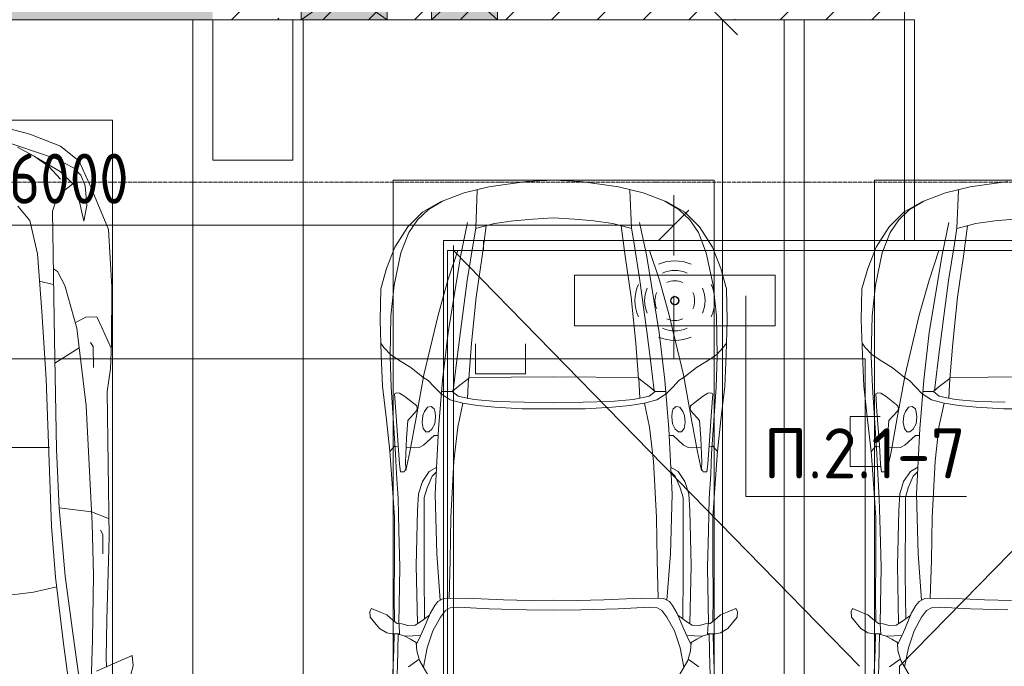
# Model space of a CAD drawing. Header units: millimetres. Extents: x -32229 to 170644, y -13689 to 125138.
# Tile 175 of 256: x 18272 to 23183, y 117837 to 121060. Entities that reach past the tile are written whole.
import ezdxf

# ---------------------------------------------------------------- set-up
doc = ezdxf.new("R2010")
doc.units = ezdxf.units.MM
doc.linetypes.add('ADSK_Линия сетки', pattern=[25, 20, -2.5, 0, -2.5])
for name, color, linetype, lineweight in [('A-ANNO-DIMS', 7, 'Continuous', 9), ('A-ANNO-DIMS-200', 7, 'Continuous', 9), ('A-ANNO-NOTE', 7, 'Continuous', 18), ('A-DETL-GENF', 7, 'Continuous', 18), ('A-DETL-THIN', 7, 'Continuous', 9), ('A-FLOR', 7, 'Continuous', 18), ('A-GENM', 7, 'Continuous', 18), ('A-GLAZ', 7, 'Continuous', 18), ('A-WALL', 7, 'Continuous', 18), ('A-WALL-PATT', 7, 'Continuous', 40), ('C-PRKG', 7, 'Continuous', 18), ('G-ANNO-TEXT', 7, 'Continuous', 9), ('S-COLS', 7, 'Continuous', 18), ('S-GRID', 7, 'Continuous', 9)]:
    doc.layers.add(name, color=color, linetype=linetype, lineweight=lineweight)
doc.layers.add('A-DETL', color=7, linetype='Continuous', lineweight=9, true_color=0x00a600)
doc.styles.add('GOST Common_6', font='GOST_Common.ttf', dxfattribs={"width": 0.9, "height": 250})
doc.styles.add('ISOCPEUR', font='isocpeur.ttf', dxfattribs={"height": 250})
doc.dimstyles.new('ГОСТ_2_5_мм2', dxfattribs={"dimscale": 304.8, "dimtxt": 251.428749, "dimasz": 0.492126, "dimexe": 0.492126, "dimexo": 0.656168, "dimgap": 0.098425, "dimtad": 1, "dimdec": 0, "dimdsep": 46, "dimtxsty": 'GOST Common_6', "dimblk1": 'OBLIQUE', "dimblk2": 'OBLIQUE', "dimsah": 1, "dimcen": 0.09, "dimazin": 2, "dimtfac": 1, "dimtdec": 4, "dimtix": 1, "dimtmove": 0, "dimatfit": 3, "dimfxl": 1, "dimtvp": 1, "dimtolj": 1, "dimtzin": 0, "dimarcsym": 2})
pattern_1 = [(45, (0, 0), (-228.0985, 228.0985), []), (45, (228.1, 0), (-228.0985, 228.0985), [403.225, -80.645, 6.706, -73.939])]

# ---------------------------------------------------------------- blocks, each defined once
blk = doc.blocks.new('АР_Машиноместо - 5300x2500_С-2205627--01 ЭО')
at = {"layer": 'A-DETL-GENF', "color": 253, "lineweight": 13, "true_color": 0xaaaaaa}
for p, q in [((597, -2231), (535, -1798.3)), ((595.8, -1824.8), (644.6, -2191.8)), ((505.9, -1996), (500, -2210.1)), ((309.5, -2036.1), (296.8, -2079.9)), ((301.4, -2130.5), (479.9, -2052.9)), ((296.8, -2079.9), (301.4, -2130.5)), ((432.3, -2119.9), (430.7, -2073.9)), ((428.2, -2308.5), (432.3, -2119.9)), ((644.6, -2191.8), (684.2, -2522.3)), ((500, -2210.1), (495.7, -2532.3)), ((636.6, -2526.5), (597, -2231)), ((417.5, -2723), (428.2, -2308.5)), ((495.7, -2532.3), (501.4, -2789.7)), ((636.6, -2526.5), (665.8, -2867.4)), ((684.2, -2522.3), (704.9, -2775.5)), ((447.8, -2638.7), (447.8, -2733.7)), ((426.5, -3446.8), (417.5, -2723)), ((447.8, -2733.7), (459.7, -2756.2)), ((501.4, -2789.7), (530.9, -3374.8)), ((704.9, -2775.5), (731.2, -3507.6)), ((505.1, -2846.9), (420.9, -2813.3)), ((665.8, -2867.4), (505.1, -2846.9)), ((665.6, -2864.6), (678.7, -3159.5)), ((678.7, -3159.5), (689.3, -3705.5)), ((530.9, -3374.8), (578.7, -3762.9)), ((409.5, -3560), (426.5, -3446.8)), ((731.2, -3507.6), (752.2, -3845.6)), ((405.6, -3688.5), (409.5, -3560)), ((495.5, -3566.1), (496.8, -3671.6)), ((687.1, -3588.8), (566.5, -3663.9)), ((408.2, -3667), (453.1, -3766.3)), ((496.8, -3671.6), (510.1, -3691.5)), ((403.4, -3968), (405.6, -3688.5)), ((689.3, -3705.5), (699.7, -4345.5)), ((453.1, -3766.3), (478.4, -3819.3)), ((578.7, -3762.9), (638.7, -3975.4)), ((478.4, -3819.3), (532.5, -3818.1)), ((532.5, -3818.1), (585.5, -3790.5)), ((752.2, -3845.6), (774.4, -4132.9)), ((419.6, -4254.2), (403.4, -3968)), ((638.7, -3975.4), (675.2, -4045.5)), ((675.2, -4045.5), (694.6, -4057.6)), ((774.4, -4132.9), (812.5, -4298.9)), ((507.1, -4462.6), (419.6, -4254.2)), ((543.7, -4295.1), (528.4, -4374.7)), ((569.5, -4413.1), (543.7, -4295.1)), ((812.5, -4298.9), (872.7, -4370.2)), ((699.7, -4345.5), (679.6, -4406.3)), ((528.4, -4374.7), (536.4, -4471.4)), ((594.6, -4479.3), (569.5, -4413.1)), ((679.6, -4406.3), (645, -4445.5)), ((565.9, -4595.1), (507.1, -4462.6)), ((645, -4445.5), (597.3, -4481.4)), ((536.4, -4471.4), (557.5, -4525.7)), ((661.8, -4543.1), (594.6, -4479.3)), ((717.1, -4568.9), (659.6, -4505.3)), ((557.5, -4525.7), (590.7, -4560.1)), ((590.7, -4560.1), (680.7, -4606.5)), ((788.5, -4617.7), (661.8, -4543.1)), ((659.1, -4669.9), (565.9, -4595.1)), ((680.7, -4606.5), (967, -4703.6)), ((791.3, -4619.7), (717.1, -4568.9)), ((873.9, -4665.1), (791.3, -4619.7)), ((812.7, -4729.4), (659.1, -4669.9)), ((970.2, -4771.8), (812.7, -4729.4))]:
    blk.add_line(p, q, dxfattribs=at)
at = {"layer": 'A-DETL-GENF', "color": 254, "lineweight": 13, "true_color": 0xd4d4d4}
for p, q in [((677.9, -2473), (794.6, -2446)), ((794.6, -2446), (955.7, -2426.8)), ((715.1, -3168.3), (1250, -3167.3)), ((694.6, -3980.4), (765.1, -3996.8))]:
    blk.add_line(p, q, dxfattribs=at)
at = {"layer": 'C-PRKG', "color": 253, "lineweight": 13, "true_color": 0xaaaaaa}
for p, q in [((0, 0), (0, -5300)), ((400, -500), (400, -4800)), ((400, -4800), (2100, -4800))]:
    blk.add_line(p, q, dxfattribs=at)
blk = doc.blocks.new('АР_Машиноместо - 4900x2400_М__5300х2500_-V22--01 ЭО')
at = {"layer": 'A-DETL-GENF', "color": 253, "lineweight": 13, "true_color": 0xaaaaaa}
for p, q in [((1114.6, 4493), (927, 4466.6)), ((1250, 4500), (1114.6, 4493)), ((1250, 4500), (1385.4, 4493)), ((1385.4, 4493), (1573, 4466.6)), ((804.4, 4436.7), (686, 4391.6)), ((927, 4466.6), (804.4, 4436.7)), ((861.2, 4260.3), (869.3, 4451.1)), ((1573, 4466.6), (1695.6, 4436.7)), ((1638.8, 4260.3), (1630.7, 4451.1)), ((1695.6, 4436.7), (1814, 4391.6)), ((686, 4391.6), (596.3, 4340.6)), ((1814, 4391.6), (1903.7, 4340.6)), ((596.3, 4340.6), (522.5, 4267.9)), ((1903.7, 4340.6), (1977.5, 4267.9)), ((955.5, 4283.9), (861, 4259.4)), ((914, 4272.5), (893.6, 4121.6)), ((1050.4, 4297.3), (955.5, 4283.9)), ((1146, 4306.7), (1050.4, 4297.3)), ((1250, 4312), (1146, 4306.7)), ((1250, 4312), (1354, 4306.7)), ((1354, 4306.7), (1449.6, 4297.3)), ((1449.6, 4297.3), (1544.5, 4283.9)), ((1544.5, 4283.9), (1639, 4259.4)), ((1586, 4272.5), (1606.4, 4121.6)), ((522.5, 4267.9), (458.6, 4167)), ((1977.5, 4267.9), (2041.4, 4167)), ((458.6, 4167), (416.4, 4059.2)), ((2041.4, 4167), (2083.6, 4059.2)), ((893.6, 4121.6), (863.9, 3917.5)), ((1606.4, 4121.6), (1636.1, 3917.5)), ((416.4, 4059.2), (387.4, 3958.4)), ((2083.6, 4059.2), (2112.6, 3958.4)), ((387.4, 3958.4), (384, 3802.9)), ((2112.6, 3958.4), (2116, 3802.9)), ((863.9, 3917.5), (840.1, 3687.8)), ((1636.1, 3917.5), (1659.9, 3687.8)), ((384, 3802.9), (390.2, 3630)), ((2116, 3802.9), (2109.8, 3630)), ((403.8, 3665.5), (388.1, 3688.4)), ((840.1, 3687.8), (826.6, 3509.6)), ((1659.9, 3687.8), (1673.4, 3509.6)), ((2096.2, 3665.5), (2111.9, 3688.4)), ((438.6, 3629.8), (403.8, 3665.5)), ((2061.4, 3629.8), (2096.2, 3665.5)), ((390.2, 3630), (397.1, 3474.2)), ((491.4, 3594.2), (438.6, 3629.8)), ((537.9, 3567), (491.4, 3594.2)), ((1962.1, 3567), (2008.6, 3594.2)), ((2008.6, 3594.2), (2061.4, 3629.8)), ((2109.8, 3630), (2102.9, 3474.2)), ((598.3, 3518.6), (537.9, 3567)), ((1901.7, 3518.6), (1962.1, 3567)), ((624.9, 3501.2), (598.3, 3518.6)), ((654.7, 3470.4), (624.9, 3501.2)), ((676.4, 3260.1), (695.7, 3502.8)), ((773.2, 3472.4), (825.6, 3512.1)), ((825.6, 3512.1), (821, 3413)), ((1250, 3520.1), (827.2, 3517.2)), ((1250, 3520.1), (1672.8, 3517.2)), ((1674.4, 3512.1), (1679, 3413)), ((1726.8, 3472.4), (1674.4, 3512.1)), ((1823.6, 3260.1), (1804.3, 3502.8)), ((1845.3, 3470.4), (1875.1, 3501.2)), ((1875.1, 3501.2), (1901.7, 3518.6)), ((397.1, 3474.2), (415.7, 3305.9)), ((456.6, 3434.5), (466.2, 3441.1)), ((466.2, 3441.1), (481.5, 3439.1)), ((481.5, 3439.1), (508, 3422.8)), ((690.2, 3433.7), (654.7, 3470.4)), ((744.1, 3447.2), (691.3, 3447.2)), ((773, 3424.2), (744.1, 3447.2)), ((744.3, 3447), (773.2, 3472.4)), ((1755.7, 3447), (1726.8, 3472.4)), ((1727, 3424.2), (1755.7, 3447)), ((1755.7, 3447.2), (1808.7, 3447.2)), ((1809.8, 3433.7), (1845.3, 3470.4)), ((2018.5, 3439.1), (1992, 3422.8)), ((2033.8, 3441.1), (2018.5, 3439.1)), ((2043.4, 3434.5), (2033.8, 3441.1)), ((2102.9, 3474.2), (2084.3, 3305.9)), ((462.2, 3347.3), (456.6, 3434.5)), ((508, 3422.8), (566.8, 3375.1)), ((811.1, 3414.8), (773, 3424.2)), ((853.3, 3407.2), (811.1, 3414.8)), ((965.3, 3397.8), (853.3, 3407.2)), ((1102.5, 3394.3), (965.3, 3397.8)), ((1250, 3391.3), (1102.5, 3394.3)), ((1250, 3391.3), (1397.5, 3394.3)), ((1397.5, 3394.3), (1534.7, 3397.8)), ((1534.7, 3397.8), (1646.7, 3407.2)), ((1646.7, 3407.2), (1688.9, 3414.8)), ((1688.9, 3414.8), (1727, 3424.2)), ((1992, 3422.8), (1933.2, 3375.1)), ((2037.8, 3347.3), (2043.4, 3434.5)), ((474.8, 3179.9), (462.2, 3347.3)), ((564.6, 3349.7), (522.2, 3303.2)), ((569.7, 3360.7), (564.6, 3349.7)), ((566.8, 3375.1), (569.7, 3360.7)), ((597.1, 3327.4), (605.2, 3346.8)), ((605.2, 3346.8), (620, 3369.3)), ((620, 3369.3), (638.7, 3372.5)), ((638.7, 3372.5), (654.1, 3360.7)), ((654.1, 3360.7), (658.7, 3344.5)), ((658.7, 3344.5), (661.1, 3321.2)), ((1841.3, 3344.5), (1838.9, 3321.2)), ((1845.9, 3360.7), (1841.3, 3344.5)), ((1861.3, 3372.5), (1845.9, 3360.7)), ((1880, 3369.3), (1861.3, 3372.5)), ((1894.8, 3346.8), (1880, 3369.3)), ((1902.9, 3327.4), (1894.8, 3346.8)), ((1933.2, 3375.1), (1930.3, 3360.7)), ((1930.3, 3360.7), (1935.4, 3349.7)), ((1935.4, 3349.7), (1977.8, 3303.2)), ((2025.2, 3179.9), (2037.8, 3347.3)), ((415.7, 3305.9), (432.8, 3149.3)), ((522.2, 3303.2), (515.3, 3213.7)), ((593.6, 3292.5), (597.1, 3327.4)), ((599.8, 3262.3), (593.6, 3292.5)), ((661.1, 3321.2), (657.2, 3286.3)), ((1838.9, 3321.2), (1842.8, 3286.3)), ((1900.2, 3262.3), (1906.4, 3292.5)), ((1906.4, 3292.5), (1902.9, 3327.4)), ((1977.8, 3303.2), (1984.7, 3213.7)), ((2084.3, 3305.9), (2067.1, 3148.3)), ((612.1, 3245.7), (599.8, 3262.3)), ((626.8, 3246.1), (612.1, 3245.7)), ((643.2, 3259.9), (626.8, 3246.1)), ((657.2, 3286.3), (643.2, 3259.9)), ((659.3, 2936), (676.4, 3260.1)), ((1840.7, 2936), (1823.6, 3260.1)), ((1842.8, 3286.3), (1856.8, 3259.9)), ((1856.8, 3259.9), (1873.2, 3246.1)), ((1873.2, 3246.1), (1887.9, 3245.7)), ((1887.9, 3245.7), (1900.2, 3262.3)), ((515.3, 3213.7), (510.9, 3094.6)), ((654.5, 3228.1), (601.7, 3179.4)), ((674.6, 3227.6), (654.5, 3228.1)), ((1825.4, 3227.6), (1845.5, 3228.1)), ((1845.5, 3228.1), (1898.3, 3179.4)), ((1984.7, 3213.7), (1989.1, 3094.6)), ((432.8, 3149.3), (446, 2964.8)), ((456.9, 3174.2), (432.9, 3148.3)), ((475.2, 3173.5), (456.9, 3174.2)), ((480.8, 3085), (474.8, 3179.9)), ((558.4, 3165.4), (513.6, 3168)), ((579.5, 3167.7), (558.4, 3165.4)), ((601.7, 3179.4), (579.5, 3167.7)), ((1898.3, 3179.4), (1920.5, 3167.7)), ((1920.5, 3167.7), (1941.6, 3165.4)), ((1941.6, 3165.4), (1986.4, 3168)), ((2019.2, 3085), (2025.2, 3179.9)), ((2024.8, 3173.5), (2043.1, 3174.2)), ((2043.1, 3174.2), (2067.1, 3148.3)), ((2067.2, 3149.3), (2054, 2964.8)), ((510.9, 3094.6), (512.2, 3061.4)), ((1989.1, 3094.6), (1987.8, 3061.4)), ((485.6, 3046.1), (480.8, 3085)), ((504.5, 3046.6), (485.6, 3046.1)), ((512.2, 3061.4), (504.5, 3046.6)), ((665.1, 3046.1), (643.6, 3024.6)), ((1834.9, 3046.1), (1856.4, 3024.6)), ((1987.8, 3061.4), (1995.5, 3046.6)), ((1995.5, 3046.6), (2014.4, 3046.1)), ((2014.4, 3046.1), (2019.2, 3085)), ((643.6, 3024.6), (618.7, 2966.7)), ((1856.4, 3024.6), (1881.3, 2966.7)), ((446, 2964.8), (456.1, 2818.3)), ((618.7, 2966.7), (604.4, 2919.4)), ((1881.3, 2966.7), (1895.6, 2919.4)), ((2054, 2964.8), (2043.9, 2818.3)), ((604.4, 2919.4), (604.4, 2850.8)), ((667.8, 2638.3), (659.3, 2936)), ((1832.2, 2638.3), (1840.7, 2936)), ((1895.6, 2919.4), (1895.6, 2850.8)), ((604.4, 2850.8), (603.5, 2534.3)), ((1895.6, 2850.8), (1896.5, 2534.3)), ((456.1, 2818.3), (456.8, 2613.6)), ((2043.9, 2818.3), (2043.2, 2613.6)), ((456.8, 2613.6), (454.5, 2423.6)), ((684.8, 2406.5), (667.8, 2638.3)), ((1815.2, 2406.5), (1832.2, 2638.3)), ((2043.2, 2613.6), (2045.5, 2423.6)), ((603.5, 2534.3), (606.1, 2314.9)), ((1896.5, 2534.3), (1893.9, 2314.9)), ((454.5, 2423.6), (456, 2301.1)), ((700.6, 2415.4), (672.8, 2399.7)), ((813.8, 2416.7), (700.6, 2415.4)), ((999.2, 2409.3), (813.8, 2416.7)), ((1132.7, 2404.6), (999.2, 2409.3)), ((1250, 2406.6), (1132.7, 2404.6)), ((1250, 2406.6), (1367.3, 2404.6)), ((1367.3, 2404.6), (1500.8, 2409.3)), ((1500.8, 2409.3), (1686.2, 2416.7)), ((1686.2, 2416.7), (1799.4, 2415.4)), ((1799.4, 2415.4), (1827.2, 2399.7)), ((2045.5, 2423.6), (2044, 2301.1)), ((341.2, 2366.2), (333.1, 2350.6)), ((384.4, 2347.9), (341.2, 2366.2)), ((656.7, 2380.3), (633.8, 2340.5)), ((672.8, 2399.7), (656.7, 2380.3)), ((734.3, 2368.8), (710, 2355.4)), ((772.7, 2371.5), (734.3, 2368.8)), ((929.1, 2364.1), (772.7, 2371.5)), ((1115.2, 2358.7), (929.1, 2364.1)), ((1250, 2357.8), (1115.2, 2358.7)), ((1250, 2357.8), (1384.8, 2358.7)), ((1384.8, 2358.7), (1570.9, 2364.1)), ((1570.9, 2364.1), (1727.3, 2371.5)), ((1727.3, 2371.5), (1765.7, 2368.8)), ((1765.7, 2368.8), (1790, 2355.4)), ((1827.2, 2399.7), (1843.3, 2380.3)), ((1843.3, 2380.3), (1866.2, 2340.5)), ((2115.6, 2347.9), (2158.8, 2366.2)), ((2158.8, 2366.2), (2166.9, 2350.6)), ((333.1, 2350.6), (335.2, 2322.3)), ((335.2, 2322.3), (381.7, 2266.4)), ((417.4, 2333.8), (384.4, 2347.9)), ((449.8, 2306.1), (417.4, 2333.8)), ((630.6, 2332.9), (580.6, 2296)), ((633.8, 2340.5), (600.8, 2263)), ((685.1, 2322.3), (647.3, 2254.2)), ((710, 2355.4), (685.1, 2322.3)), ((1790, 2355.4), (1814.9, 2322.3)), ((1814.9, 2322.3), (1852.7, 2254.2)), ((1866.2, 2340.5), (1899.2, 2263)), ((1869.4, 2332.9), (1919.4, 2296)), ((2050.2, 2306.1), (2082.6, 2333.8)), ((2082.6, 2333.8), (2115.6, 2347.9)), ((2164.8, 2322.3), (2118.3, 2266.4)), ((2166.9, 2350.6), (2164.8, 2322.3)), ((381.7, 2266.4), (417.4, 2243.4)), ((470, 2290), (449.8, 2306.1)), ((493.6, 2288.6), (470, 2290)), ((482, 2235.6), (479.1, 2288.7)), ((523.3, 2281.2), (493.6, 2288.6)), ((559, 2282.6), (523.3, 2281.2)), ((580.6, 2296), (559, 2282.6)), ((600.8, 2263), (579.9, 2213.8)), ((1899.2, 2263), (1920.1, 2213.8)), ((1919.4, 2296), (1941, 2282.6)), ((1941, 2282.6), (1976.7, 2281.2)), ((1976.7, 2281.2), (2006.4, 2288.6)), ((2006.4, 2288.6), (2030, 2290)), ((2018, 2235.6), (2020.9, 2288.7)), ((2030, 2290), (2050.2, 2306.1)), ((2118.3, 2266.4), (2082.6, 2243.4)), ((417.4, 2243.4), (445.1, 2238.7)), ((445.1, 2238.7), (481.8, 2239.5)), ((453, 2159.1), (455, 2238.9)), ((505.1, 2230), (467.5, 2239.2)), ((536.7, 2211.8), (505.1, 2230)), ((586.6, 2231.3), (510.1, 2227.1)), ((564.3, 2195.4), (536.7, 2211.8)), ((579.9, 2213.8), (564.9, 2186.5)), ((647.3, 2254.2), (619.7, 2168.6)), ((1852.7, 2254.2), (1880.3, 2168.6)), ((1913.4, 2231.3), (1989.9, 2227.1)), ((1920.1, 2213.8), (1935.1, 2186.5)), ((1935.7, 2195.4), (1963.3, 2211.8)), ((1963.3, 2211.8), (1994.9, 2230)), ((1994.9, 2230), (2032.5, 2239.2)), ((2054.9, 2238.7), (2018.2, 2239.5)), ((2047, 2159.1), (2045, 2238.9)), ((2082.6, 2243.4), (2054.9, 2238.7)), ((567.1, 2153.8), (564.3, 2195.4)), ((619.7, 2168.6), (600.3, 2072.7)), ((1880.3, 2168.6), (1899.7, 2072.7)), ((1932.9, 2153.8), (1935.7, 2195.4)), ((444.9, 1956.8), (453, 2159.1)), ((578.8, 2112.6), (525.5, 2074.6)), ((580.7, 2105.7), (567.1, 2153.8)), ((1919.3, 2105.7), (1932.9, 2153.8)), ((1921.2, 2112.6), (1974.5, 2074.6)), ((2055.1, 1956.8), (2047, 2159.1)), ((634.6, 2015), (580.7, 2105.7)), ((1865.4, 2015), (1919.3, 2105.7))]:
    blk.add_line(p, q, dxfattribs=at)
at = {"layer": 'A-DETL-GENF', "color": 254, "lineweight": 13, "true_color": 0xd4d4d4}
for p, q in [((696.3, 4395.8), (625, 4354.8)), ((1803.7, 4395.8), (1875, 4354.8)), ((625, 4354.8), (571.5, 4303.1)), ((1875, 4354.8), (1928.5, 4303.1)), ((571.5, 4303.1), (527.8, 4239.8)), ((786.9, 4128.3), (821.1, 4289.8)), ((1713.1, 4128.3), (1678.9, 4289.8)), ((1928.5, 4303.1), (1972.2, 4239.8)), ((527.8, 4239.8), (488.6, 4138.1)), ((849, 4182.8), (861.2, 4260.3)), ((1651, 4182.8), (1638.8, 4260.3)), ((1972.2, 4239.8), (2011.4, 4138.1)), ((819.4, 4000.8), (849, 4182.8)), ((1680.6, 4000.8), (1651, 4182.8)), ((488.6, 4138.1), (454.7, 3976.8)), ((722.7, 4001.8), (771.7, 4149.8)), ((723.2, 3741.5), (786.9, 4128.3)), ((1776.8, 3741.5), (1713.1, 4128.3)), ((1777.3, 4001.8), (1728.3, 4149.8)), ((2011.4, 4138.1), (2045.3, 3976.8)), ((673.6, 3827.1), (722.7, 4001.8)), ((785.7, 3746.6), (819.4, 4000.8)), ((1714.3, 3746.6), (1680.6, 4000.8)), ((1826.4, 3827.1), (1777.3, 4001.8)), ((454.7, 3976.8), (438.6, 3823.4)), ((2045.3, 3976.8), (2061.4, 3823.4)), ((438.6, 3823.4), (434.2, 3623.7)), ((602.3, 3530.2), (673.6, 3827.1)), ((1897.7, 3530.2), (1826.4, 3827.1)), ((2061.4, 3823.4), (2065.8, 3623.7)), ((695.7, 3502.8), (723.2, 3741.5)), ((765.5, 3589.1), (785.7, 3746.6)), ((1734.5, 3589.1), (1714.3, 3746.6)), ((1804.3, 3502.8), (1776.8, 3741.5)), ((434.2, 3623.7), (439.5, 3468.5)), ((749.1, 3450.8), (765.5, 3589.1)), ((1750.9, 3450.8), (1734.5, 3589.1)), ((2065.8, 3623.7), (2060.5, 3468.5)), ((564, 3316.2), (602.3, 3530.2)), ((1936, 3316.2), (1897.7, 3530.2)), ((439.5, 3468.5), (462, 3136.6)), ((2060.5, 3468.5), (2038, 3136.6)), ((734.6, 3405.8), (688.5, 3435.5)), ((797.1, 3388.2), (734.6, 3405.8)), ((1702.9, 3388.2), (1765.4, 3405.8)), ((1765.4, 3405.8), (1811.5, 3435.5)), ((771.7, 3268.5), (797.1, 3388.2)), ((870, 3377.1), (797.1, 3388.2)), ((957.1, 3368.9), (870, 3377.1)), ((1093.5, 3360.7), (957.1, 3368.9)), ((1250, 3360.7), (1093.5, 3360.7)), ((1250, 3360.7), (1406.5, 3360.7)), ((1406.5, 3360.7), (1542.9, 3368.9)), ((1542.9, 3368.9), (1630, 3377.1)), ((1630, 3377.1), (1702.9, 3388.2)), ((1728.3, 3268.5), (1702.9, 3388.2)), ((532.7, 3145.9), (564, 3316.2)), ((1967.3, 3145.9), (1936, 3316.2)), ((752.8, 3099), (771.7, 3268.5)), ((1747.2, 3099), (1728.3, 3268.5)), ((512.5, 3053.2), (532.7, 3145.9)), ((1987.5, 3053.2), (1967.3, 3145.9)), ((462, 3136.6), (466.3, 3036.3)), ((737.8, 2818.3), (752.8, 3099)), ((1762.2, 2818.3), (1747.2, 3099)), ((2038, 3136.6), (2033.7, 3036.3)), ((595.2, 2997.9), (629, 3048.1)), ((629, 3048.1), (666.7, 3069.7)), ((1871, 3048.1), (1833.3, 3069.7)), ((1904.8, 2997.9), (1871, 3048.1)), ((466.3, 3036.3), (473.9, 2913.7)), ((575.7, 2937.4), (595.2, 2997.9)), ((1924.3, 2937.4), (1904.8, 2997.9)), ((2033.7, 3036.3), (2026.1, 2913.7)), ((473.9, 2913.7), (477.8, 2754.7)), ((571.6, 2853.3), (575.7, 2937.4)), ((1928.4, 2853.3), (1924.3, 2937.4)), ((2026.1, 2913.7), (2022.2, 2754.7)), ((564.4, 2580.5), (571.6, 2853.3)), ((1935.6, 2580.5), (1928.4, 2853.3)), ((733.8, 2606.7), (737.8, 2818.3)), ((1766.2, 2606.7), (1762.2, 2818.3)), ((477.8, 2754.7), (483.3, 2571.4)), ((2022.2, 2754.7), (2016.7, 2571.4)), ((728.4, 2415.7), (733.8, 2606.7)), ((1771.6, 2415.7), (1766.2, 2606.7)), ((483.3, 2571.4), (478, 2290)), ((570.6, 2291.4), (564.4, 2580.5)), ((1929.4, 2291.4), (1935.6, 2580.5)), ((2016.7, 2571.4), (2022, 2290)), ((471.8, 2077.7), (474.5, 2239.3)), ((2028.2, 2077.7), (2025.5, 2239.3)), ((462.8, 1889.5), (471.8, 2077.7)), ((2037.2, 1889.5), (2028.2, 2077.7))]:
    blk.add_line(p, q, dxfattribs=at)
at = {"layer": 'C-PRKG', "color": 253, "lineweight": 13, "true_color": 0xaaaaaa}
for p, q in [((0, 0), (0, 5300)), ((2500, 0), (2500, 5300)), ((450, 4500), (2050, 4500)), ((450, 800), (450, 4500)), ((2050, 800), (2050, 4500))]:
    blk.add_line(p, q, dxfattribs=at)
blk = doc.blocks.new('АР_Машиноместо - 4900x2400_М__5300х2500_-V58--01 ЭО')
at = {"layer": 'A-DETL-GENF', "color": 254, "lineweight": 13, "true_color": 0xd4d4d4}
for p, q in [((2037.2, -1889.5), (2028.2, -2077.7)), ((2028.2, -2077.7), (2025.5, -2239.3)), ((1929.4, -2291.4), (1935.6, -2580.5)), ((2016.7, -2571.4), (2022, -2290)), ((1771.6, -2415.7), (1766.2, -2606.7)), ((1935.6, -2580.5), (1928.4, -2853.3)), ((2022.2, -2754.7), (2016.7, -2571.4)), ((1766.2, -2606.7), (1762.2, -2818.3)), ((2026.1, -2913.7), (2022.2, -2754.7)), ((1762.2, -2818.3), (1747.2, -3099)), ((1928.4, -2853.3), (1924.3, -2937.4)), ((1924.3, -2937.4), (1904.8, -2997.9)), ((2033.7, -3036.3), (2026.1, -2913.7)), ((1904.8, -2997.9), (1871, -3048.1)), ((2038, -3136.6), (2033.7, -3036.3)), ((1871, -3048.1), (1833.3, -3069.7)), ((1987.5, -3053.2), (1967.3, -3145.9)), ((1747.2, -3099), (1728.3, -3268.5)), ((2060.5, -3468.5), (2038, -3136.6)), ((1967.3, -3145.9), (1936, -3316.2)), ((1728.3, -3268.5), (1702.9, -3388.2)), ((1936, -3316.2), (1897.7, -3530.2)), ((1250, -3360.7), (1406.5, -3360.7)), ((1406.5, -3360.7), (1542.9, -3368.9)), ((1542.9, -3368.9), (1630, -3377.1)), ((1630, -3377.1), (1702.9, -3388.2)), ((1702.9, -3388.2), (1765.4, -3405.8)), ((1765.4, -3405.8), (1811.5, -3435.5)), ((1750.9, -3450.8), (1734.5, -3589.1)), ((2065.8, -3623.7), (2060.5, -3468.5)), ((1804.3, -3502.8), (1776.8, -3741.5)), ((1897.7, -3530.2), (1826.4, -3827.1)), ((1734.5, -3589.1), (1714.3, -3746.6)), ((2061.4, -3823.4), (2065.8, -3623.7)), ((1714.3, -3746.6), (1680.6, -4000.8)), ((1776.8, -3741.5), (1713.1, -4128.3)), ((1826.4, -3827.1), (1777.3, -4001.8)), ((2045.3, -3976.8), (2061.4, -3823.4)), ((2011.4, -4138.1), (2045.3, -3976.8)), ((1680.6, -4000.8), (1651, -4182.8)), ((1777.3, -4001.8), (1728.3, -4149.8)), ((1713.1, -4128.3), (1678.9, -4289.8)), ((1972.2, -4239.8), (2011.4, -4138.1)), ((1651, -4182.8), (1638.8, -4260.3)), ((1928.5, -4303.1), (1972.2, -4239.8)), ((1875, -4354.8), (1928.5, -4303.1)), ((1803.7, -4395.8), (1875, -4354.8))]:
    blk.add_line(p, q, dxfattribs=at)
at = {"layer": 'A-DETL-GENF', "color": 253, "lineweight": 13, "true_color": 0xaaaaaa}
for p, q in [((2055.1, -1956.8), (2047, -2159.1)), ((1865.4, -2015), (1919.3, -2105.7)), ((1880.3, -2168.6), (1899.7, -2072.7)), ((1919.3, -2105.7), (1932.9, -2153.8)), ((1921.2, -2112.6), (1974.5, -2074.6)), ((1932.9, -2153.8), (1935.7, -2195.4)), ((2047, -2159.1), (2045, -2238.9)), ((1852.7, -2254.2), (1880.3, -2168.6)), ((1920.1, -2213.8), (1935.1, -2186.5)), ((1935.7, -2195.4), (1963.3, -2211.8)), ((1814.9, -2322.3), (1852.7, -2254.2)), ((1899.2, -2263), (1920.1, -2213.8)), ((1913.4, -2231.3), (1989.9, -2227.1)), ((1963.3, -2211.8), (1994.9, -2230)), ((1994.9, -2230), (2032.5, -2239.2)), ((2018, -2235.6), (2020.9, -2288.7)), ((2054.9, -2238.7), (2018.2, -2239.5)), ((2082.6, -2243.4), (2054.9, -2238.7)), ((2118.3, -2266.4), (2082.6, -2243.4)), ((1866.2, -2340.5), (1899.2, -2263)), ((1869.4, -2332.9), (1919.4, -2296)), ((1919.4, -2296), (1941, -2282.6)), ((1941, -2282.6), (1976.7, -2281.2)), ((1976.7, -2281.2), (2006.4, -2288.6)), ((2006.4, -2288.6), (2030, -2290)), ((2030, -2290), (2050.2, -2306.1)), ((2045.5, -2423.6), (2044, -2301.1)), ((2050.2, -2306.1), (2082.6, -2333.8)), ((2164.8, -2322.3), (2118.3, -2266.4)), ((1765.7, -2368.8), (1790, -2355.4)), ((1790, -2355.4), (1814.9, -2322.3)), ((1843.3, -2380.3), (1866.2, -2340.5)), ((1896.5, -2534.3), (1893.9, -2314.9)), ((2082.6, -2333.8), (2115.6, -2347.9)), ((2115.6, -2347.9), (2158.8, -2366.2)), ((2158.8, -2366.2), (2166.9, -2350.6)), ((2166.9, -2350.6), (2164.8, -2322.3)), ((1367.3, -2404.6), (1500.8, -2409.3)), ((1384.8, -2358.7), (1570.9, -2364.1)), ((1570.9, -2364.1), (1727.3, -2371.5)), ((1727.3, -2371.5), (1765.7, -2368.8)), ((1799.4, -2415.4), (1827.2, -2399.7)), ((1827.2, -2399.7), (1843.3, -2380.3)), ((1500.8, -2409.3), (1686.2, -2416.7)), ((1686.2, -2416.7), (1799.4, -2415.4)), ((1815.2, -2406.5), (1832.2, -2638.3)), ((2043.2, -2613.6), (2045.5, -2423.6)), ((1895.6, -2850.8), (1896.5, -2534.3)), ((1832.2, -2638.3), (1840.7, -2936)), ((2043.9, -2818.3), (2043.2, -2613.6)), ((2054, -2964.8), (2043.9, -2818.3)), ((1895.6, -2919.4), (1895.6, -2850.8)), ((1840.7, -2936), (1823.6, -3260.1)), ((1881.3, -2966.7), (1895.6, -2919.4)), ((1856.4, -3024.6), (1881.3, -2966.7)), ((2067.2, -3149.3), (2054, -2964.8)), ((1834.9, -3046.1), (1856.4, -3024.6)), ((1987.8, -3061.4), (1995.5, -3046.6)), ((1989.1, -3094.6), (1987.8, -3061.4)), ((1995.5, -3046.6), (2014.4, -3046.1)), ((2014.4, -3046.1), (2019.2, -3085)), ((2019.2, -3085), (2025.2, -3179.9)), ((1984.7, -3213.7), (1989.1, -3094.6)), ((1845.5, -3228.1), (1898.3, -3179.4)), ((1898.3, -3179.4), (1920.5, -3167.7)), ((1920.5, -3167.7), (1941.6, -3165.4)), ((1941.6, -3165.4), (1986.4, -3168)), ((2024.8, -3173.5), (2043.1, -3174.2)), ((2025.2, -3179.9), (2037.8, -3347.3)), ((2043.1, -3174.2), (2067.1, -3148.3)), ((2084.3, -3305.9), (2067.1, -3148.3)), ((1825.4, -3227.6), (1845.5, -3228.1)), ((1977.8, -3303.2), (1984.7, -3213.7)), ((1823.6, -3260.1), (1804.3, -3502.8)), ((1838.9, -3321.2), (1842.8, -3286.3)), ((1842.8, -3286.3), (1856.8, -3259.9)), ((1856.8, -3259.9), (1873.2, -3246.1)), ((1873.2, -3246.1), (1887.9, -3245.7)), ((1887.9, -3245.7), (1900.2, -3262.3)), ((1900.2, -3262.3), (1906.4, -3292.5)), ((1841.3, -3344.5), (1838.9, -3321.2)), ((1902.9, -3327.4), (1894.8, -3346.8)), ((1906.4, -3292.5), (1902.9, -3327.4)), ((1935.4, -3349.7), (1977.8, -3303.2)), ((2102.9, -3474.2), (2084.3, -3305.9)), ((1845.9, -3360.7), (1841.3, -3344.5)), ((1861.3, -3372.5), (1845.9, -3360.7)), ((1880, -3369.3), (1861.3, -3372.5)), ((1894.8, -3346.8), (1880, -3369.3)), ((1930.3, -3360.7), (1935.4, -3349.7)), ((1933.2, -3375.1), (1930.3, -3360.7)), ((1992, -3422.8), (1933.2, -3375.1)), ((2037.8, -3347.3), (2043.4, -3434.5)), ((1397.5, -3394.3), (1534.7, -3397.8)), ((1534.7, -3397.8), (1646.7, -3407.2)), ((1646.7, -3407.2), (1688.9, -3414.8)), ((1674.4, -3512.1), (1679, -3413)), ((1688.9, -3414.8), (1727, -3424.2)), ((1727, -3424.2), (1755.7, -3447)), ((1809.8, -3433.7), (1845.3, -3470.4)), ((2018.5, -3439.1), (1992, -3422.8)), ((2043.4, -3434.5), (2033.8, -3441.1)), ((1726.8, -3472.4), (1674.4, -3512.1)), ((1755.7, -3447), (1726.8, -3472.4)), ((1755.7, -3447.2), (1808.7, -3447.2)), ((1845.3, -3470.4), (1875.1, -3501.2)), ((2033.8, -3441.1), (2018.5, -3439.1)), ((2109.8, -3630), (2102.9, -3474.2)), ((1250, -3520.1), (1672.8, -3517.2)), ((1659.9, -3687.8), (1673.4, -3509.6)), ((1875.1, -3501.2), (1901.7, -3518.6)), ((1901.7, -3518.6), (1962.1, -3567)), ((1962.1, -3567), (2008.6, -3594.2)), ((2008.6, -3594.2), (2061.4, -3629.8)), ((2061.4, -3629.8), (2096.2, -3665.5)), ((2116, -3802.9), (2109.8, -3630)), ((2096.2, -3665.5), (2111.9, -3688.4)), ((1636.1, -3917.5), (1659.9, -3687.8)), ((2112.6, -3958.4), (2116, -3802.9)), ((1606.4, -4121.6), (1636.1, -3917.5)), ((2083.6, -4059.2), (2112.6, -3958.4)), ((2041.4, -4167), (2083.6, -4059.2)), ((1586, -4272.5), (1606.4, -4121.6)), ((1977.5, -4267.9), (2041.4, -4167)), ((1544.5, -4283.9), (1639, -4259.4)), ((1638.8, -4260.3), (1630.7, -4451.1)), ((1903.7, -4340.6), (1977.5, -4267.9)), ((1354, -4306.7), (1449.6, -4297.3)), ((1449.6, -4297.3), (1544.5, -4283.9)), ((1814, -4391.6), (1903.7, -4340.6)), ((1695.6, -4436.7), (1814, -4391.6)), ((1385.4, -4493), (1573, -4466.6)), ((1573, -4466.6), (1695.6, -4436.7))]:
    blk.add_line(p, q, dxfattribs=at)
at = {"layer": 'C-PRKG', "color": 253, "lineweight": 13, "true_color": 0xaaaaaa}
for p, q in [((2500, 0), (2500, -5300)), ((2050, -800), (2050, -4500)), ((450, -4500), (2050, -4500)), ((1900, -5300), (1850, -5300))]:
    blk.add_line(p, q, dxfattribs=at)
blk = doc.blocks.new('АР-Заполнение деф_ шва - Д_ш_-5402230--01 ЭО')
at = {"layer": 'A-GENM', "color": 253, "lineweight": 13, "true_color": 0xaaaaaa}
for p, q in [((0, 25), (21235, 25)), ((0, -25), (21235, -25))]:
    blk.add_line(p, q, dxfattribs=at)
blk = doc.blocks.new('АР-Заполнение деф_ шва - Д_ш_-4327506--01 ЭО')
at = {"layer": 'A-GENM', "color": 253, "lineweight": 13, "true_color": 0xaaaaaa}
for p, q in [((0, 25), (1100, 25)), ((0, -25), (1100, -25))]:
    blk.add_line(p, q, dxfattribs=at)
blk = doc.blocks.new('АР-Заполнение деф_ шва - Д_ш_-4493059--01 ЭО')
at = {"layer": 'A-GENM', "color": 253, "lineweight": 13, "true_color": 0xaaaaaa}
for p, q in [((0, 25), (4300, 25)), ((0, -25), (4300, -25))]:
    blk.add_line(p, q, dxfattribs=at)
blk = doc.blocks.new('АР_Отверстие прямоугольное - ВК-5554162--01 ЭО')
at = {"layer": 'A-GLAZ', "lineweight": 13, "true_color": 0xf0f0f0}
blk.add_hatch(color=7, dxfattribs=at).paths.add_polyline_path([(-90, 150), (-90, -150), (340, -150), (340, 150)])
at = {"layer": 'A-GLAZ', "color": 253, "lineweight": 5, "true_color": 0xaaaaaa}
for p, q in [((340, 150), (-90, -150)), ((-90, 150), (340, -150))]:
    blk.add_line(p, q, dxfattribs=at)
at = {"layer": 'A-GLAZ', "color": 253, "lineweight": 13, "true_color": 0xaaaaaa}
for p, q in [((340, 150), (-90, 150)), ((-90, 150), (-90, -150)), ((-90, 150), (-90, -150)), ((340, -150), (340, 150)), ((340, 150), (340, -150)), ((-90, -150), (340, -150))]:
    blk.add_line(p, q, dxfattribs=at)
blk = doc.blocks.new('АР_Отверстие прямоугольное - ВК-5555213--01 ЭО')
at = {"layer": 'A-GLAZ', "lineweight": 13, "true_color": 0xf0f0f0}
blk.add_hatch(color=7, dxfattribs=at).paths.add_polyline_path([(290, 150), (-40, 150), (-40, -150), (290, -150)])
at = {"layer": 'A-GLAZ', "color": 253, "lineweight": 5, "true_color": 0xaaaaaa}
for p, q in [((290, 150), (-40, -150)), ((-40, 150), (290, -150))]:
    blk.add_line(p, q, dxfattribs=at)
at = {"layer": 'A-GLAZ', "color": 253, "lineweight": 13, "true_color": 0xaaaaaa}
for p, q in [((290, 150), (-40, 150)), ((-40, 150), (-40, -150)), ((-40, 150), (-40, -150)), ((290, -150), (290, 150)), ((290, 150), (290, -150)), ((-40, -150), (290, -150))]:
    blk.add_line(p, q, dxfattribs=at)
blk = doc.blocks.new('Наметкина 10_РД_АР_П_rvt-1--01 ЭО')
at = {"layer": 'A-WALL-PATT', "lineweight": 5, "true_color": 0xaaaaaa}
h = blk.add_hatch(dxfattribs=at)
h.set_pattern_fill('FP_1', color=253, style=0, pattern_type=2)
h.set_pattern_definition(pattern_1)
h.paths.add_polyline_path([(19235.3, 121060), (19235.3, 121360), (-20964.7, 121360), (-20964.7, 121060), (12549.4, 121060)])
h = blk.add_hatch(dxfattribs=at)
h.set_pattern_fill('FP_1', color=253, style=0, pattern_type=2)
h.set_pattern_definition(pattern_1)
h.paths.add_polyline_path([(22685.3, 121060), (22685.3, 121360), (19235.3, 121360), (19235.3, 121060), (20655.3, 121060)])
at = {"layer": 'A-FLOR', "color": 253, "lineweight": 13, "true_color": 0xaaaaaa}
for p, q in [((22685.3, 119960), (22685.3, 121060)), ((22735.3, 121060), (22735.3, 119960)), ((20385.3, 115050), (20385.3, 119960)), ((20385.3, 119960), (22685.3, 119960)), ((20585.3, 119910), (20585.3, 119960)), ((22735.3, 119960), (24735.3, 119960)), ((20405.3, 119910), (20405.3, 98768.3)), ((20435.3, 119910), (20405.3, 119910)), ((20435.3, 119910), (24685.3, 119910)), ((20435.3, 98740), (20435.3, 119910)), ((20435.3, 119910), (22460.3, 117837.4)), ((22660.3, 117837.4), (24685.3, 119910)), ((22660.3, 117837.4), (22660.3, 100765))]:
    blk.add_line(p, q, dxfattribs=at)
at = {"layer": 'A-WALL', "color": 253, "lineweight": 13, "true_color": 0xaaaaaa}
for p, q in [((22685.3, 121060), (22685.3, 121360)), ((11535.3, 121060), (19235.3, 121060)), ((19235.3, 121060), (19635.3, 121060)), ((19635.3, 121060), (19675.3, 121060)), ((19675.3, 121060), (20105.3, 121060)), ((20105.3, 121060), (20325.3, 121060)), ((20325.3, 121060), (20655.3, 121060)), ((20655.3, 121060), (22685.3, 121060))]:
    blk.add_line(p, q, dxfattribs=at)
at = {"layer": 'S-COLS', "color": 253, "lineweight": 15, "true_color": 0xaaaaaa}
for p, q in [((19635.3, 121060), (19235.3, 121060)), ((19235.3, 121060), (19235.3, 120360)), ((19635.3, 120360), (19635.3, 121060)), ((19235.3, 120360), (19635.3, 120360))]:
    blk.add_line(p, q, dxfattribs=at)
at = {"layer": 'A-GENM', "color": 253, "lineweight": 13, "true_color": 0xaaaaaa, "rotation": 270}
for name, p in [('АР-Заполнение деф_ шва - Д_ш_-4327506--01 ЭО', (22710.3, 121060)), ('АР-Заполнение деф_ шва - Д_ш_-5402230--01 ЭО', (20410.3, 119935))]:
    blk.add_blockref(name, p, dxfattribs=at)
at = {"layer": 'A-GENM', "color": 253, "lineweight": 13, "true_color": 0xaaaaaa}
blk.add_blockref('АР-Заполнение деф_ шва - Д_ш_-4493059--01 ЭО', (20410.3, 119935), dxfattribs=at)
at = {"layer": 'A-GLAZ', "color": 253, "lineweight": 13, "true_color": 0xaaaaaa, "rotation": 180}
for name, p in [('АР_Отверстие прямоугольное - ВК-5554162--01 ЭО', (20015.3, 121210)), ('АР_Отверстие прямоугольное - ВК-5555213--01 ЭО', (20615.3, 121210))]:
    blk.add_blockref(name, p, dxfattribs=at)
at = {"layer": 'C-PRKG', "color": 253, "lineweight": 13, "true_color": 0xaaaaaa, "rotation": 180}
for name, p in [('АР_Машиноместо - 5300x2500_С-2205627--01 ЭО', (19135.3, 115760)), ('АР_Машиноместо - 4900x2400_М__5300х2500_-V58--01 ЭО', (24585.3, 115760))]:
    blk.add_blockref(name, p, dxfattribs=at)
at = {"layer": 'C-PRKG', "color": 253, "lineweight": 13, "true_color": 0xaaaaaa}
blk.add_blockref('АР_Машиноместо - 4900x2400_М__5300х2500_-V22--01 ЭО', (19685.3, 115760), dxfattribs=at)
blk = doc.blocks.new('DIMBLOCK129--01 ЭО')
at = {"layer": 'A-ANNO-DIMS-200'}
for p, q in [((15534.3, 119871.7), (15534.3, 120186)), ((21534.6, 119884.3), (21534.6, 120186)), ((15534.3, 120036), (15609.3, 120111)), ((21534.6, 120036), (21609.6, 120111)), ((15534.3, 120036), (15459.3, 119961)), ((15534.3, 120036), (21534.6, 120036)), ((15534.3, 120036), (15534.3, 119871.7)), ((21534.6, 120036), (21459.6, 119961)), ((21534.6, 120036), (21534.6, 119884.3))]:
    blk.add_line(p, q, dxfattribs=at)
at = {"layer": 'A-ANNO-DIMS-200', "color": 0, "insert": (18219.1, 120392.7), "char_height": 250, "width": 756.843, "attachment_point": 1, "line_spacing_factor": 1.022761, "style": 'GOST Common_6'}
blk.add_mtext('6000', dxfattribs=at)
blk = doc.blocks.new('_Oblique')
at = {"color": 0, "linetype": 'ByBlock', "lineweight": -2}
blk.add_line((-0.5, -0.5), (0.5, 0.5), dxfattribs=at)
blk = doc.blocks.new('DIMBLOCK184--01 ЭО')
at = {"layer": 'A-ANNO-DIMS-200'}
for p, q in [((21777.4, 121060), (21702.4, 121135)), ((21683.5, 121060), (21927.4, 121060)), ((21777.4, 121060), (21683.5, 121060)), ((21777.4, 121060), (21777.4, 110560.4)), ((21777.4, 121060), (21852.4, 120985)), ((21777.4, 110560.4), (21702.4, 110635.4)), ((21988.7, 110560.4), (21627.4, 110560.4)), ((21777.4, 110560.4), (21852.4, 110485.4)), ((21777.4, 110560.4), (21988.7, 110560.4))]:
    blk.add_line(p, q, dxfattribs=at)
at = {"layer": 'A-ANNO-DIMS-200', "color": 0, "insert": (21420.7, 115439.4), "char_height": 250, "width": 889.802, "attachment_point": 1, "rotation": 90, "line_spacing_factor": 1.022761, "style": 'GOST Common_6'}
blk.add_mtext('10500', dxfattribs=at)

msp = doc.modelspace()

# ---------------------------------------------------------------- linework, layer by layer
at = {"layer": 'A-ANNO-NOTE', "color": 5, "lineweight": 9, "true_color": 0x0000ff}
for p, q in [((21039.6, 119786.2), (22039.6, 119786.2)), ((21039.6, 119533.5), (21039.6, 119786.2)), ((22039.6, 119786.2), (22039.6, 119533.5)), ((22039.6, 119533.5), (21039.6, 119533.5))]:
    msp.add_line(p, q, dxfattribs=at)
for centre in [(21538.7, 119659.7), (21539.6, 119660.6), (21539.6, 119658.8), (21540.5, 119659.7)]:
    msp.add_circle(centre, 20, dxfattribs=at)
for centre, radius, start, end in [((21539.6, 119658.8), 199.6, 66, 114), ((21539.6, 119658.8), 151.5, 66, 114), ((21540.5, 119659.7), 199.6, 156, 204), ((21540.5, 119659.7), 151.5, 156, 204), ((21539.6, 119658.8), 99.8, 66, 114), ((21538.7, 119659.7), 151.5, 336, 24), ((21538.7, 119659.7), 199.6, 336, 24), ((21540.5, 119659.7), 99.8, 156, 204), ((21538.7, 119659.7), 99.8, 336, 24), ((21539.6, 119660.6), 99.8, 246, 294), ((21539.6, 119660.6), 199.6, 246, 294), ((21539.6, 119660.6), 151.5, 246, 294)]:
    msp.add_arc(centre, radius, start, end, dxfattribs=at)
at = {"layer": 'A-DETL', "color": 5, "true_color": 0x0000ff}
for p, q in [((21534.6, 119684.3), (21534.6, 119369.3)), ((20545.1, 119444.3), (20545.1, 119294.3)), ((20795.1, 119294.3), (20795.1, 119444.3)), ((22488.8, 119369.3), (-19465.2, 119369.3)), ((22488.8, 96167.2), (22488.8, 119369.3)), ((20545.1, 119294.3), (20795.1, 119294.3)), ((22563.8, 119082.6), (22413.8, 119082.6)), ((22413.8, 119082.6), (22413.8, 118832.6)), ((22413.8, 118832.6), (22563.8, 118832.6))]:
    msp.add_line(p, q, dxfattribs=at)
at = {"layer": 'A-DETL-THIN'}
for p, q in [((21893.5, 119683.2), (21893.5, 118683.2)), ((21893.5, 118683.2), (22993.5, 118683.2))]:
    msp.add_line(p, q, dxfattribs=at)
at = {"layer": 'S-GRID', "color": 253, "linetype": 'ADSK_Линия сетки', "true_color": 0xaaaaaa}
msp.add_line((131381.2, 120250), (-30593.4, 120250), dxfattribs=at)

# ---------------------------------------------------------------- block references
at = {"lineweight": 5}
msp.add_blockref('Наметкина 10_РД_АР_П_rvt-1--01 ЭО', (0, 0), dxfattribs=at)

# ---------------------------------------------------------------- texts
at = {"layer": 'G-ANNO-TEXT', "insert": (21981.1, 119023.6), "char_height": 250, "width": 1016.06, "attachment_point": 1, "line_spacing_factor": 1.139951, "style": 'ISOCPEUR'}
msp.add_mtext('\\pt600,1200,1800,2400,3000,3600,4200,4800,5400,6000,6600,7200,7800,8400,9000,9600,10200,10800,11400,12000,12600,13200,13800,14400,15000,15600,16200,16800,17400,18000,18600,19200;П.2.1-7', dxfattribs=at)

# ---------------------------------------------------------------- dimensions: what is measured, and where the dimension line sits
at = {"layer": 'A-ANNO-DIMS'}
dim = msp.add_linear_dim(base=(21777.4, 110560.4), p1=(21883.5, 121060), p2=(22188.7, 110560.4), angle=90, dimstyle='ГОСТ_2_5_мм2', override={"dimpost": '<>', "dimfxl": 10504.056801}, dxfattribs=at)
dim.commit()
dim.dimension.update_dxf_attribs({"geometry": 'DIMBLOCK184--01 ЭО', "text_midpoint": (21622.4, 115810.2)})
dim = msp.add_linear_dim(base=(21534.6, 120036), p1=(15534.3, 119671.7), p2=(21534.6, 119684.3), dimstyle='ГОСТ_2_5_мм2', override={"dimpost": '<>', "dimfxl": 6000.366942}, dxfattribs=at)
dim.commit()
dim.dimension.update_dxf_attribs({"geometry": 'DIMBLOCK129--01 ЭО', "text_midpoint": (18534.5, 120191)})

doc.saveas('drawing.dxf')
